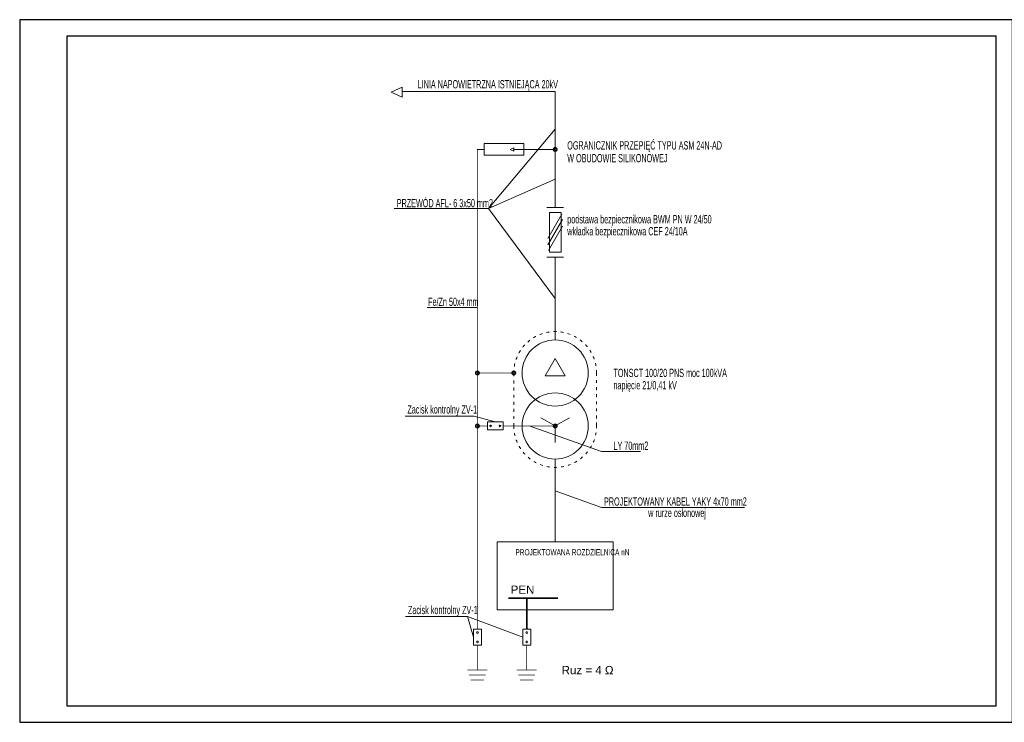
# Model space of a CAD drawing. Header units: centimetres. Extents: x -4644 to 5368, y -667 to 1552.
# Tile 42 of 48: x -1007 to 1075, y -581 to 904. Entities that reach past the tile are written whole.
import ezdxf

# ---------------------------------------------------------------- set-up
doc = ezdxf.new("R2010")
doc.units = ezdxf.units.CM
doc.header["$MEASUREMENT"] = 0
doc.linetypes.add('ACAD_ISO03W100', pattern=[30, 12, -18])
doc.layers.get('0').update_dxf_attribs({"linetype": 'CONTINUOUS'})
doc.styles.add('ARIAL', font='arial.ttf')
doc.styles.get("Standard").update_dxf_attribs({"font": 'TXT.SHX'})

msp = doc.modelspace()

# ---------------------------------------------------------------- linework, layer by layer
msp.add_lwpolyline([(1092.6, -581.2), (1092.6, 903.8), (-1007.4, 903.8), (-1007.4, -581.2), (1092.6, -581.2)])
msp.add_lwpolyline([(1057.6, -546.2), (1057.6, 868.8), (-907.4, 868.8), (-907.4, -546.2)], close=True)
at = {"color": 7, "lineweight": 13}
for points in [[(-198.8, 750.6), (-198.8, 761.1), (-221.4, 750.6)], [(-198.8, 750.6), (-198.8, 740.1), (-221.4, 750.6)], [(37.7, 629.6), (37.7, 633.1), (30.2, 629.6)], [(37.7, 629.6), (37.7, 626.1), (30.2, 629.6)], [(125.2, 629.6), (37.7, 629.6)], [(109.5, 441.6), (139.5, 493.1)], [(109.5, 427.8), (141, 481.8)], [(110.9, 416.1), (141, 467.6)], [(-18.3, 36.7), (-18.3, 53.5), (15.3, 53.5), (15.3, 36.7), (-18.3, 36.7)], [(-30.9, -418.2), (-47.7, -418.2), (-47.7, -384.6), (-30.9, -384.6), (-30.9, -418.2)], [(73.4, -418.2), (56.6, -418.2), (56.6, -384.6), (73.4, -384.6), (73.4, -418.2)]]:
    msp.add_lwpolyline(points, dxfattribs=at)
at = {"lineweight": 13}
for points in [[(-198.8, 752.1), (125.2, 752.1), (125.2, 507.1)], [(107.7, 507.1), (142.7, 507.1)], [(107.7, 402.1), (142.7, 402.1)], [(125.2, 402.1), (125.2, 227.1)], [(146.2, 151.1), (125.2, 187.4), (104.2, 151.1)], [(104.2, 151.1), (146.2, 151.1)], [(125.2, 45.1), (94.9, 62.6)], [(125.2, 45.1), (155.5, 62.6)], [(125.2, 45.1), (125.2, 10.1)], [(125.2, -24.9), (125.2, -199.9)]]:
    msp.add_lwpolyline(points, dxfattribs=at)
at = {"color": 8, "lineweight": 13}
for points in [[(125.2, 672.3), (-15.8, 504.8)], [(125.2, 566.6), (-15.8, 504.8)], [(125.2, 314.6), (-15.8, 504.8), (-215.2, 504.8)], [(-145.7, 295.4), (-39.3, 295.4)], [(-191.8, 66.1), (-46.3, 66.1), (-1.5, 53.5)], [(305.5, -9.1), (223.2, -9.1), (70.3, 45.1)], [(525.5, -127), (223.2, -127), (125.2, -92.3)], [(-191.4, -357.8), (-60, -357.8), (56.6, -401.4)], [(-60, -357.8), (-47.7, -401.4)]]:
    msp.add_lwpolyline(points, dxfattribs=at)
at = {"color": 1, "linetype": 'ACAD_ISO03W100', "lineweight": 13, "ltscale": 0.7, "const_width": 1.75}
for points in [[(-25.3, 629.6), (-39.3, 629.6), (-39.3, -384.6)], [(-39.3, -418.2), (-39.3, -470.7)], [(65, -418.2), (65, -470.7)], [(-18.3, -470.7), (-60.3, -470.7)], [(86, -470.7), (44, -470.7)], [(-21.8, -481.2), (-56.8, -481.2)], [(-25.3, -491.7), (-53.3, -491.7)], [(82.5, -481.2), (47.5, -481.2)], [(79, -491.7), (51, -491.7)]]:
    msp.add_lwpolyline(points, dxfattribs=at)
at = {"lineweight": 13}
for points in [[(58.7, 617.4), (-25.3, 617.4), (-25.3, 641.9), (58.7, 641.9)], [(137.5, 496.6), (137.5, 412.6), (113, 412.6), (113, 496.6)], [(2.7, -199.9), (247.7, -199.9), (247.7, -343.4), (2.7, -343.4)]]:
    msp.add_lwpolyline(points, close=True, dxfattribs=at)
at = {"color": 7, "lineweight": 13, "const_width": 3.5}
msp.add_lwpolyline([(128.7, 629.6, 1), (121.7, 629.6, 1)], format="xyb", close=True, dxfattribs=at)
at = {"linetype": 'ACAD_ISO03W100', "lineweight": 13, "ltscale": 0.5}
msp.add_lwpolyline([(37.7, 45.1), (37.7, 157.1, -1), (212.7, 157.1), (212.7, 45.1, -1)], format="xyb", close=True, dxfattribs=at)
at = {"color": 1, "linetype": 'ACAD_ISO03W100', "lineweight": 13, "const_width": 3.5}
for points in [[(-35.8, 157.1, 1), (-42.8, 157.1, 1)], [(41.2, 157.1, 1), (34.2, 157.1, 1)], [(-35.8, 45.1, 1), (-42.8, 45.1, 1)], [(128.7, 45.1, 1), (121.7, 45.1, 1)]]:
    msp.add_lwpolyline(points, format="xyb", close=True, dxfattribs=at)
at = {"color": 1, "linetype": 'ACAD_ISO03W100', "lineweight": 13, "ltscale": 0.2, "const_width": 1.75}
for points in [[(37.7, 157.1), (-39.3, 157.1)], [(15.3, 45.1), (125.2, 45.1)]]:
    msp.add_lwpolyline(points, dxfattribs=at)
at = {"color": 1, "linetype": 'ACAD_ISO03W100', "lineweight": 13, "const_width": 1.75}
msp.add_lwpolyline([(-39.3, 45.1), (-18.3, 45.1)], dxfattribs=at)
at = {"color": 1, "lineweight": 13, "const_width": 3.5}
for points in [[(26.4, -318.8), (131.4, -318.8)], [(65, -318.8), (65, -384.6)]]:
    msp.add_lwpolyline(points, dxfattribs=at)
at = {"lineweight": 13}
for centre, radius in [((125.2, 157.1), 70), ((125.2, 45.1), 70), ((125.2, 45.1), 3.5)]:
    msp.add_circle(centre, radius, dxfattribs=at)
at = {"color": 7, "lineweight": 13}
for centre in [(-11.3, 45.1), (8.3, 45.1), (-39.3, -391.6), (65, -391.6), (-39.3, -411.2), (65, -411.2)]:
    msp.add_circle(centre, 1.75, dxfattribs=at)

# ---------------------------------------------------------------- texts
at = {"style": 'ARIAL', "width": 0.6}
for s, height, p in [('LINIA NAPOWIETRZNA ISTNIEJĄCA 20kV', 17.5, (-165.7, 758.6)), ('OGRANICZNIK PRZEPIĘĆ TYPU ASM 24N-AD', 17.5, (150.7, 629.4)), ('W OBUDOWIE SILIKONOWEJ', 17.5, (150.7, 602.4)), ('PRZEWÓD AFL- 6 3x50 mm2', 17.5, (-209.9, 507.3)), ('podstawa bezpiecznikowa BWM PN W 24/50', 17.5, (150.7, 473.2)), ('wkładka bezpiecznikowa CEF 24/10A', 17.5, (150.7, 447.9)), ('Fe/Zn 50x4 mm', 17.5, (-143.6, 298.8)), ('TONSCT 100/20 PNS moc 100kVA', 17.5, (248.4, 148.5)), ('napięcie 21/0,41 kV', 17.5, (248.4, 122.5)), ('Zacisk kontrolny ZV-1', 17.5, (-187.5, 71.3)), ('LY 70mm2', 17.5, (248.4, -5.4)), ('PROJEKTOWANY KABEL YAKY 4x70 mm2', 17.5, (228.5, -123.4)), ('w rurze osłonowej ', 17.5, (321.9, -147.3)), ('PROJEKTOWANA ROZDZIELNICA nN', 13.125, (41.2, -228.4)), ('Zacisk kontrolny ZV-1', 17.5, (-186.2, -352.6))]:
    msp.add_text(s, height=height, dxfattribs=at).set_placement(p)
at = {"color": 10, "style": 'ARIAL'}
for s, p in [('PEN', (31, -309.6)), ('Ruz = 4 Ω', (138.7, -479.6))]:
    msp.add_text(s, height=17.5, dxfattribs=at).set_placement(p)
at = {"lineweight": 13, "insert": (-863.1, -443.8), "char_height": 1.5, "width": 14.329, "attachment_point": 1, "rotation": 90}
msp.add_mtext('\\pxqc;', dxfattribs=at)

doc.saveas('drawing.dxf')
